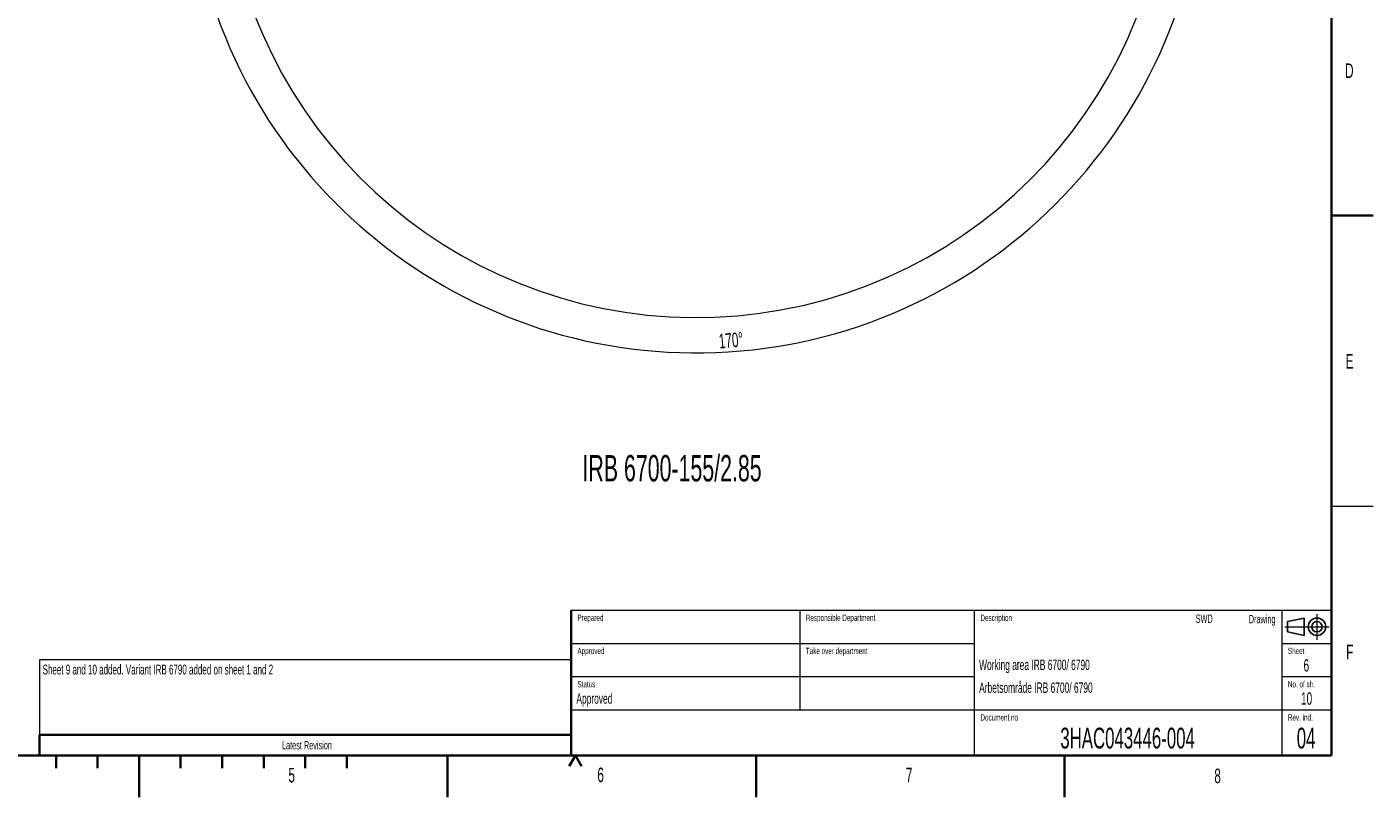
# Model space of a CAD drawing. Header units: millimetres. Extents: x 0 to 14900, y 0 to 10500.
# Tile 25 of 47: x 6800 to 14900, y 0 to 4635. Entities that reach past the tile are written whole.
import ezdxf

# ---------------------------------------------------------------- set-up
doc = ezdxf.new("R2010")
doc.units = ezdxf.units.MM
doc.header["$LTSCALE"] = 25
doc.linetypes.add('CENTERX2', pattern=[20.32, 12.7, -2.54, 2.54, -2.54])
doc.styles.add('SLDTEXTSTYLE0', font='TXT', dxfattribs={"width": 0.605})
doc.dimstyles.new('SLDDIMSTYLE2', dxfattribs={"dimtxt": 87.5, "dimasz": 87.5, "dimexe": 0, "dimexo": 0.0625, "dimgap": 21.875, "dimtad": 1, "dimdec": 4, "dimlfac": 25, "dimzin": 12, "dimdsep": 46, "dimtxsty": 'SLDTEXTSTYLE0', "dimsah": 1, "dimcen": 0.09, "dimadec": 1, "dimazin": 3, "dimtfac": 1, "dimtofl": 0, "dimtmove": 0, "dimatfit": 3, "dimfxl": 1, "dimfrac": 2, "dimtolj": 1, "dimtzin": 12, "dimarcsym": 0})

# ---------------------------------------------------------------- blocks, each defined once
blk = doc.blocks.new('_D_7')
at = {"color": 7, "linetype": 'Continuous', "lineweight": 0}
for p, q in [((12131.9, 5733.8), (13924.7, 5733.8)), ((7972.6, 5230.6), (7775.4, 5195.8))]:
    blk.add_line(p, q, dxfattribs=at)
at = {"color": 7, "linetype": 'Continuous', "lineweight": 18}
blk.add_arc((10826.5, 5733.8), 3060.7, 190, 0, dxfattribs=at)
for points in [[(13887.2, 5733.8), (13873.5, 5646.5), (13898.5, 5646.1)], [(7812.3, 5202.3), (7816.5, 5114), (7841, 5118.7)]]:
    blk.add_solid(points, dxfattribs=at)
at = {"color": 7, "linetype": 'Continuous', "lineweight": 18, "insert": (10959.6, 2786.3), "char_height": 87.5, "attachment_point": 1, "rotation": 5, "style": 'SLDTEXTSTYLE0'}
blk.add_mtext('170°', dxfattribs=at)

msp = doc.modelspace()

# ---------------------------------------------------------------- linework, layer by layer
at = {"color": 7, "linetype": 'Continuous', "lineweight": 35}
for p, q in [((14650, 10250), (14650, 250)), ((14650, 3500), (14900, 3500)), ((10075, 1125), (10075, 250)), ((6875, 375), (10075, 375)), ((6875, 375), (6875, 250)), ((500, 250), (14650, 250)), ((6975, 250), (6975, 175)), ((7225, 250), (7225, 175)), ((7475, 250), (7475, 0)), ((7725, 250), (7725, 175)), ((7975, 250), (7975, 175)), ((8225, 250), (8225, 175)), ((8475, 250), (8475, 175)), ((8725, 250), (8725, 175)), ((9331.25, 0), (9331.25, 250)), ((10100, 250), (10062.5, 185.0480947)), ((10100, 250), (10137.5, 185.0480947)), ((11187.5, 0), (11187.5, 250)), ((13043.75, 250), (13043.75, 0))]:
    msp.add_line(p, q, dxfattribs=at)
at = {"color": 7, "linetype": 'Continuous', "lineweight": 18}
for p, q in [((14650, 1750), (14900, 1750)), ((10075, 1125), (14650, 1125)), ((11450, 1125), (11450, 525)), ((12500, 1125), (12500, 250)), ((14350, 1125), (14350, 250)), ((10075, 925), (12500, 925)), ((14350, 925), (14650, 925)), ((10075, 825), (6875, 825)), ((6875, 825), (6875, 375)), ((10075, 725), (12500, 725)), ((14350, 725), (14650, 725)), ((10075, 525), (14650, 525))]:
    msp.add_line(p, q, dxfattribs=at)
at = {"color": 7, "linetype": 'Continuous', "lineweight": 25}
for p, q in [((14385, 1056.25), (14485, 1077.5)), ((14385, 993.75), (14385, 1056.25)), ((14485, 1077.5), (14485, 972.5)), ((14385, 993.75), (14485, 972.5))]:
    msp.add_line(p, q, dxfattribs=at)
at = {"color": 7, "linetype": 'CENTERX2', "lineweight": 18}
for p, q in [((14562.5, 1100.0420311), (14562.5, 946.0957976)), ((14368.2386278, 1025), (14634.9048152, 1025))]:
    msp.add_line(p, q, dxfattribs=at)
at = {"color": 7, "linetype": 'CENTERX2', "lineweight": 35}
msp.add_line((7475, 250), (7475, 0), dxfattribs=at)
at = {"color": 7, "linetype": 'Continuous', "lineweight": 25}
for radius in [52.5, 31.25]:
    msp.add_circle((14562.5, 1025), radius, dxfattribs=at)
at = {"color": 7, "linetype": 'Continuous', "lineweight": 18}
msp.add_arc((10826.5253734, 5733.8100723), 2848, 190, 170, dxfattribs=at)

# ---------------------------------------------------------------- texts
at = {"color": 7, "linetype": 'Continuous', "lineweight": 0, "style": 'SLDTEXTSTYLE0'}
for s, insert, char_height, attachment_point in [('D', (14731.6105694, 4414.8499563), 87.5, 1), ('E', (14735.098557, 2666.6623945), 87.5, 1), ('With Lean ID option', (5205.7503782, 2149.1870876), 158.75, 1), ('IRB 6700-155/2.85', (10142.8129315, 2058.4856831), 158.75, 1), ('Prepared', (10112.6128981, 1097.8265037), 37.5, 1), ('Responsible Department', (11487.0319117, 1097.8107858), 37.5, 1), ('Description', (12537.5074939, 1097.778464), 37.5, 1), ('SWD', (13935.1045305, 1098.5371019), 50, 3), ('Drawing', (14313.1249746, 1096.0307174), 50, 3), ('Approved', (10112.6092646, 898.5565524), 37.5, 1), ('Take over department', (11487.0053853, 898.2013759), 37.5, 1), ('Sheet', (14387.4734609, 898.2622582), 37.5, 1), ('F', (14738.281505, 916.7843183), 87.5, 1), ('Working area IRB 6700/ 6790', (12529.320087, 827.0466098), 62.5, 1), ('6', (14498.5359607, 830.4702173), 75, 2), ('Sheet 9 and 10 added. Variant IRB 6790 added on sheet 1 and 2', (6894.4533674, 797.2679471), 59.53125, 1), ('Status', (10112.6288127, 698.1223747), 37.5, 1), ('Arbetsområde IRB 6700/ 6790', (12529.6529557, 689.7418638), 62.5, 1), ('No. of sh.', (14387.7098732, 697.8831552), 37.5, 1), ('Approved', (10106.1712859, 624.2075651), 62.5, 1), ('10', (14499.9662987, 630.4443838), 75, 2), ('Document no.', (12537.8293958, 497.937675), 37.5, 1), ('Rev. ind.', (14387.3102031, 498.2538323), 37.5, 1), ('3HAC043446-004', (13422.8893562, 417.3945712), 125, 2), ('04', (14497.0134491, 417.5114578), 125, 2), ('Latest Revision', (8484.9851556, 337.0862365), 50, 2), ('5', (8373.3622173, 175.8013414), 87.5, 1), ('6', (10232.1533582, 177.4046527), 87.5, 1), ('7', (12088.797302, 176.372222), 87.5, 1), ('8', (13944.7357967, 171.2401408), 87.5, 1)]:
    msp.add_mtext(s, dxfattribs=dict(at, insert=insert, char_height=char_height, attachment_point=attachment_point))

# ---------------------------------------------------------------- dimensions: what is measured, and where the dimension line sits
at = {"color": 7, "linetype": 'Continuous', "lineweight": 18}
dim = msp.add_angular_dim_2l(base=(11093.2840942, 2684.7439413), line1=((9847.6264669, 5561.2037837), (8021.7928928, 5239.2600623)), line2=((12081.864904, 5733.8100723), (9571.1858428, 5733.8100723)), dimstyle='SLDDIMSTYLE2', dxfattribs=at)
dim.commit()
dim.dimension.update_dxf_attribs({"geometry": '_D_7', "text_midpoint": (11093.2840942, 2684.7439413), "dimtype": 162})

doc.saveas('drawing.dxf')
